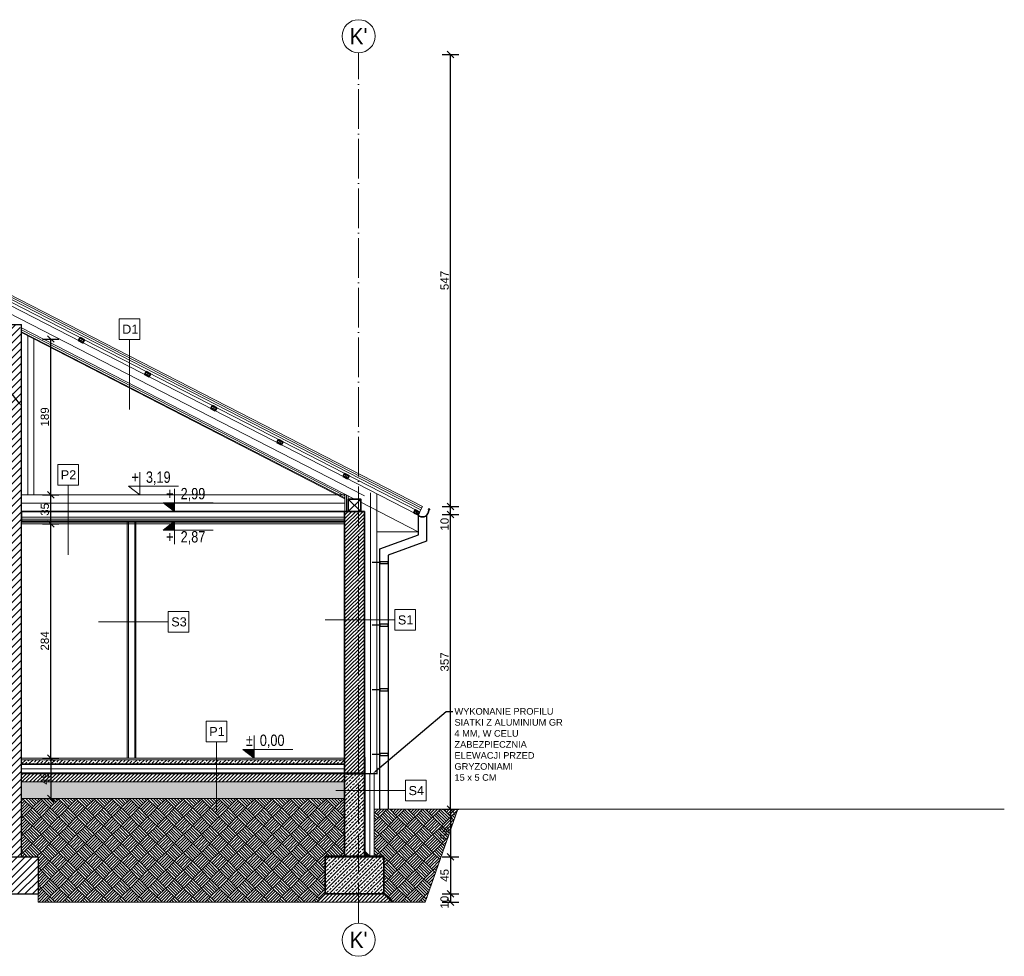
# Model space of a CAD drawing. Header units: millimetres. Extents: x -2720 to 125583, y -8970 to 34912.
# Tile 79 of 105: x 25201 to 26392, y 15393 to 16527. Entities that reach past the tile are written whole.
import ezdxf
from ezdxf import colors
from ezdxf.entities.mleader import LeaderData, LeaderLine
from ezdxf.enums import TextEntityAlignment as Align
from ezdxf.math import Vec2, Vec3

# ---------------------------------------------------------------- set-up
doc = ezdxf.new("R2010")
doc.units = ezdxf.units.MM
for name, pattern in [('ACAD_ISO03W100', [30, 12, -18]), ('ACAD_ISO04W100', [30, 24, -3, 0, -3]), ('Osie$0$CONTINOUS', [0])]:
    doc.linetypes.add(name, pattern=pattern)
doc.layers.add('000_HATCH', color=253, linetype='Continuous', lineweight=5, transparency=0.5)
for name, color, linetype, lineweight, true_color in [('A_DZIAŁOWA_PROJEKTOWANE', 7, 'Continuous', 18, 0x007cb0), ('A_HATCH', 7, 'Continuous', 5, 0x999999), ('A_IZOLEACJA TERMI_PROJEKTOWANA', 7, 'Continuous', 15, 0x0089b6), ('A_ŚCIANY NOWOPROJEKTOWANE', 140, 'Continuous', 35, 0x00bfff)]:
    doc.layers.add(name, color=color, linetype=linetype, lineweight=lineweight, true_color=true_color)
for name, color, linetype, lineweight in [('A_HYDROIZOLACJA', 200, 'ACAD_ISO03W100', 9), ('A_KONST_ISTNIEJĄCE', 83, 'Continuous', 25), ('A_OPISY', 40, 'Continuous', 9), ('A_OSIE KONSTRUKCYJNE', 150, 'ACAD_ISO04W100', 5), ('A_WIDOK', 141, 'Continuous', 13), ('A_WYMIAROWANIE', 7, 'Continuous', 9)]:
    doc.layers.add(name, color=color, linetype=linetype, lineweight=lineweight)
doc.layers.add('A_NIEWIDOCZNE  POMOCNICZE', color=252, linetype='ACAD_ISO03W100', lineweight=5, plot=False)
doc.layers.add('A_RYNNY', color=71, linetype='Continuous')
doc.styles.add('APLUS', font='arial.ttf', dxfattribs={"width": 0.6})
doc.styles.add('DEMIURG_100_opisy', font='arial.ttf', dxfattribs={"width": 0.9, "height": 20})
doc.styles.get("Standard").update_dxf_attribs({"font": 'arial.ttf'})
doc.linetypes.add('BATTING', pattern='A,0.0001,-0.1,[134,ltypeshp.shx,S=0.1,R=0,X=-0.1,Y=0],-0.2,[134,ltypeshp.shx,S=0.1,R=180,X=0.1,Y=0],-0.1', length=0.4001)
doc.dimstyles.new('1 do 100', dxfattribs={"dimtxt": 10, "dimasz": 8, "dimexe": 10, "dimexo": 10, "dimgap": 2, "dimtad": 1, "dimdec": 0, "dimtxsty": 'Standard', "dimblk": 'OBLIQUE', "dimcen": 2.5, "dimadec": 0, "dimazin": 0, "dimtfac": 1, "dimtdec": 0, "dimtmove": 0, "dimatfit": 3, "dimldrblk": 'OBLIQUE', "dimfxl": 10, "dimfxlon": 1, "dimarcsym": 0})
pattern_1 = [(45, (4017.207, -1195.3776), (-4.490128, 4.490128), []), (45, (4021.697, -1195.3776), (-4.490128, 4.490128), [3.175, -1.5875])]
pattern_2 = [(45, (4017.2067, -1195.3776), (-2.24506403, 2.24506403), [])]
pattern_3 = [(135, (-3039.768, -1195.378), (-21.552615, 0), [15.24, -15.24]), (135, (-3037.972, -1193.582), (-21.552615, 0), [15.24, -15.24]), (135, (-3036.176, -1191.786), (-21.552615, 0), [15.24, -15.24]), (135, (-3034.38, -1189.99), (-21.552615, 0), [15.24, -15.24]), (135, (-3032.584, -1188.193), (-21.552615, 0), [15.24, -15.24]), (135, (-3030.787, -1186.397), (-21.552615, 0), [15.24, -15.24]), (135, (-3028.991, -1184.601), (-21.552615, 0), [15.24, -15.24]), (45, (-3050.544, -1184.601), (21.552615, 0), [15.24, -15.24]), (45, (-3052.34, -1182.805), (21.552615, 0), [15.24, -15.24]), (45, (-3054.136, -1181.009), (21.552615, 0), [15.24, -15.24]), (45, (-3055.932, -1179.213), (21.552615, 0), [15.24, -15.24]), (45, (-3057.728, -1177.417), (21.552615, 0), [15.24, -15.24]), (45, (-3059.524, -1175.621), (21.552615, 0), [15.24, -15.24]), (45, (-3061.32, -1173.825), (21.552615, 0), [15.24, -15.24])]

# ---------------------------------------------------------------- blocks, each defined once
blk = doc.blocks.new('*U8')
blk.add_hatch(color=256).paths.add_polyline_path([(0, 0.153), (-0.198, 0.153), (0, 0)])
blk.add_line((0, 0.153), (0, 0.4))
blk.add_lwpolyline([(0, 0.153), (0, 0), (-0.198, 0.153), (0.685, 0.153)])
at = {"style": 'APLUS', "width": 0.8}
blk.add_attdef('%%P_0.00', text='', height=0.2, dxfattribs=at).set_placement((-0.146, 0.153), align=Align.BOTTOM_LEFT)
blk = doc.blocks.new('*U186')
blk.add_hatch(color=256).paths.add_polyline_path([(0, 0.153), (-0.198, 0.153), (0, 0)])
blk.add_line((0, 0.153), (0, 0.4))
blk.add_lwpolyline([(0, 0.153), (0, 0), (-0.198, 0.153), (0.685, 0.153)])
at = {"style": 'APLUS', "width": 0.8}
blk.add_attdef('%%P_0.00', text='', height=0.2, dxfattribs=at).set_placement((-0.146, 0.153), align=Align.BOTTOM_LEFT)
blk = doc.blocks.new('*U185')
blk.add_hatch(color=256).paths.add_polyline_path([(0, -0.153), (-0.198, -0.153), (0, 0)])
blk.add_line((0, -0.153), (0, -0.4))
blk.add_lwpolyline([(0, -0.153), (0, 0), (-0.198, -0.153), (0.685, -0.153)])
at = {"style": 'APLUS', "width": 0.8}
blk.add_attdef('%%P_0.00', text='', height=0.2, dxfattribs=at).set_placement((-0.146, -0.469), align=Align.BOTTOM_LEFT)
blk = doc.blocks.new('*U187')
blk.add_line((0, 0.153), (0, 0.4))
blk.add_lwpolyline([(0, 0.153), (0, 0), (-0.198, 0.153), (0.685, 0.153)])
at = {"style": 'APLUS', "width": 0.8}
blk.add_attdef('%%P_0.00', text='', height=0.2, dxfattribs=at).set_placement((-0.146, 0.153), align=Align.BOTTOM_LEFT)
blk = doc.blocks.new('_Oblique')
at = {"color": 0, "linetype": 'ByBlock', "lineweight": -2}
blk.add_line((-0.5, -0.5), (0.5, 0.5), dxfattribs=at)
blk = doc.blocks.new('*D767')
at = {"layer": 'A_WYMIAROWANIE', "color": 0, "lineweight": -2, "ltscale": 2, "transparency": 16777216}
for p, q in [((25228.2, 15916.5), (25248.2, 15916.5)), ((25238.2, 15632.9), (25238.2, 15916.5)), ((25228.2, 15632.9), (25248.2, 15632.9))]:
    blk.add_line(p, q, dxfattribs=at)
at = {"layer": 'Defpoints', "color": 0, "ltscale": 2, "transparency": 16777216}
for p in [(25202.8, 15916.5), (25238.2, 15916.5), (25202.8, 15632.9)]:
    blk.add_point(p, dxfattribs=at)
at = {"layer": 'A_WYMIAROWANIE', "color": 0, "lineweight": -2, "ltscale": 2, "transparency": 16777216, "xscale": 8, "yscale": 8, "zscale": 8}
for p, rotation in [((25238.2, 15916.5), 90), ((25238.2, 15632.9), 270)]:
    blk.add_blockref('_Oblique', p, dxfattribs=dict(at, rotation=rotation))
at = {"layer": 'A_WYMIAROWANIE', "color": 0, "ltscale": 2, "transparency": 16777216, "insert": (25231.1, 15774.7), "char_height": 10, "attachment_point": 5, "rotation": 90}
blk.add_mtext('284', dxfattribs=at)
blk = doc.blocks.new('*D768')
at = {"layer": 'A_WYMIAROWANIE', "color": 0, "lineweight": -2, "ltscale": 2, "transparency": 16777216}
for p, q in [((25228.2, 15951.5), (25248.2, 15951.5)), ((25238.2, 15916.5), (25238.2, 15951.5)), ((25228.2, 15916.5), (25248.2, 15916.5))]:
    blk.add_line(p, q, dxfattribs=at)
at = {"layer": 'Defpoints', "color": 0, "ltscale": 2, "transparency": 16777216}
for p in [(25217.8, 15951.5), (25238.2, 15951.5), (25202.8, 15916.5)]:
    blk.add_point(p, dxfattribs=at)
at = {"layer": 'A_WYMIAROWANIE', "color": 0, "lineweight": -2, "ltscale": 2, "transparency": 16777216, "xscale": 8, "yscale": 8, "zscale": 8}
for p, rotation in [((25238.2, 15951.5), 90), ((25238.2, 15916.5), 270)]:
    blk.add_blockref('_Oblique', p, dxfattribs=dict(at, rotation=rotation))
at = {"layer": 'A_WYMIAROWANIE', "color": 0, "ltscale": 2, "transparency": 16777216, "insert": (25231.1, 15934), "char_height": 10, "attachment_point": 5, "rotation": 90}
blk.add_mtext('35', dxfattribs=at)
blk = doc.blocks.new('*D769')
at = {"layer": 'A_WYMIAROWANIE', "color": 0, "lineweight": -2, "ltscale": 2, "transparency": 16777216}
for p, q in [((25228.2, 16140.2), (25248.2, 16140.2)), ((25238.2, 15951.5), (25238.2, 16140.2)), ((25228.2, 15951.5), (25248.2, 15951.5))]:
    blk.add_line(p, q, dxfattribs=at)
at = {"layer": 'Defpoints', "color": 0, "ltscale": 2, "transparency": 16777216}
for p in [(25217.8, 16140.2), (25238.2, 16140.2), (25217.8, 15951.5)]:
    blk.add_point(p, dxfattribs=at)
at = {"layer": 'A_WYMIAROWANIE', "color": 0, "lineweight": -2, "ltscale": 2, "transparency": 16777216, "xscale": 8, "yscale": 8, "zscale": 8}
for p, rotation in [((25238.2, 16140.2), 90), ((25238.2, 15951.5), 270)]:
    blk.add_blockref('_Oblique', p, dxfattribs=dict(at, rotation=rotation))
at = {"layer": 'A_WYMIAROWANIE', "color": 0, "ltscale": 2, "transparency": 16777216, "insert": (25231.1, 16045.9), "char_height": 10, "attachment_point": 5, "rotation": 90}
blk.add_mtext('189', dxfattribs=at)
blk = doc.blocks.new('*D770')
at = {"layer": 'A_WYMIAROWANIE', "color": 0, "lineweight": -2, "ltscale": 2, "transparency": 16777216}
for p, q in [((25228.2, 15632.9), (25248.2, 15632.9)), ((25238.2, 15632.9), (25238.2, 15583.9)), ((25228.2, 15583.9), (25248.2, 15583.9))]:
    blk.add_line(p, q, dxfattribs=at)
at = {"layer": 'Defpoints', "color": 0, "ltscale": 2, "transparency": 16777216}
for p in [(25202.8, 15632.9), (25202.8, 15583.9), (25238.2, 15583.9)]:
    blk.add_point(p, dxfattribs=at)
at = {"layer": 'A_WYMIAROWANIE', "color": 0, "lineweight": -2, "ltscale": 2, "transparency": 16777216, "xscale": 8, "yscale": 8, "zscale": 8}
for p, rotation in [((25238.2, 15632.9), 90), ((25238.2, 15583.9), 270)]:
    blk.add_blockref('_Oblique', p, dxfattribs=dict(at, rotation=rotation))
at = {"layer": 'A_WYMIAROWANIE', "color": 0, "ltscale": 2, "transparency": 16777216, "insert": (25231.1, 15608.4), "char_height": 10, "attachment_point": 5, "rotation": 90}
blk.add_mtext('49', dxfattribs=at)
blk = doc.blocks.new('*D771')
at = {"layer": 'A_WYMIAROWANIE', "color": 0, "lineweight": -2, "ltscale": 2, "transparency": 16777216}
for p, q in [((25712, 15927.7), (25732, 15927.7)), ((25722, 15570.9), (25722, 15927.7)), ((25712, 15570.9), (25732, 15570.9))]:
    blk.add_line(p, q, dxfattribs=at)
at = {"layer": 'Defpoints', "color": 0, "ltscale": 2, "transparency": 16777216}
for p in [(25683.1, 15927.7), (25722, 15927.7), (25629.8, 15570.9)]:
    blk.add_point(p, dxfattribs=at)
at = {"layer": 'A_WYMIAROWANIE', "color": 0, "lineweight": -2, "ltscale": 2, "transparency": 16777216, "xscale": 8, "yscale": 8, "zscale": 8}
for p, rotation in [((25722, 15927.7), 90), ((25722, 15570.9), 270)]:
    blk.add_blockref('_Oblique', p, dxfattribs=dict(at, rotation=rotation))
at = {"layer": 'A_WYMIAROWANIE', "color": 0, "ltscale": 2, "transparency": 16777216, "insert": (25714.9, 15749.3), "char_height": 10, "attachment_point": 5, "rotation": 90}
blk.add_mtext('357', dxfattribs=at)
blk = doc.blocks.new('*D772')
at = {"layer": 'A_WYMIAROWANIE', "color": 0, "lineweight": -2, "ltscale": 2, "transparency": 16777216}
for p, q in [((25712, 16484.7), (25732, 16484.7)), ((25722, 15937.4), (25722, 16484.7)), ((25712, 15937.4), (25732, 15937.4))]:
    blk.add_line(p, q, dxfattribs=at)
at = {"layer": 'Defpoints', "color": 0, "ltscale": 2, "transparency": 16777216}
for p in [(24622.8, 16484.7), (25722, 16484.7), (25688.1, 15937.4)]:
    blk.add_point(p, dxfattribs=at)
at = {"layer": 'A_WYMIAROWANIE', "color": 0, "lineweight": -2, "ltscale": 2, "transparency": 16777216, "xscale": 8, "yscale": 8, "zscale": 8}
for p, rotation in [((25722, 16484.7), 90), ((25722, 15937.4), 270)]:
    blk.add_blockref('_Oblique', p, dxfattribs=dict(at, rotation=rotation))
at = {"layer": 'A_WYMIAROWANIE', "color": 0, "ltscale": 2, "transparency": 16777216, "insert": (25714.9, 16211.1), "char_height": 10, "attachment_point": 5, "rotation": 90}
blk.add_mtext('547', dxfattribs=at)
blk = doc.blocks.new('*D773')
at = {"layer": 'A_WYMIAROWANIE', "color": 0, "lineweight": -2, "ltscale": 2, "transparency": 16777216}
for p, q in [((25712, 15937.4), (25732, 15937.4)), ((25722, 15927.7), (25722, 15937.4)), ((25712, 15927.7), (25732, 15927.7))]:
    blk.add_line(p, q, dxfattribs=at)
at = {"layer": 'Defpoints', "color": 0, "ltscale": 2, "transparency": 16777216}
for p in [(25688.1, 15937.4), (25722, 15937.4), (25683.1, 15927.7)]:
    blk.add_point(p, dxfattribs=at)
at = {"layer": 'A_WYMIAROWANIE', "color": 0, "lineweight": -2, "ltscale": 2, "transparency": 16777216, "xscale": 8, "yscale": 8, "zscale": 8}
for p, rotation in [((25722, 15937.4), 90), ((25722, 15927.7), 270)]:
    blk.add_blockref('_Oblique', p, dxfattribs=dict(at, rotation=rotation))
at = {"layer": 'A_WYMIAROWANIE', "color": 0, "ltscale": 2, "transparency": 16777216, "insert": (25714.9, 15916), "char_height": 10, "attachment_point": 5, "rotation": 90}
blk.add_mtext('10', dxfattribs=at)
blk = doc.blocks.new('*D774')
at = {"layer": 'A_WYMIAROWANIE', "color": 0, "lineweight": -2, "ltscale": 2, "transparency": 16777216}
for p, q in [((25712, 15570.9), (25732, 15570.9)), ((25722, 15570.9), (25722, 15513.4)), ((25712, 15513.4), (25732, 15513.4))]:
    blk.add_line(p, q, dxfattribs=at)
at = {"layer": 'Defpoints', "color": 0, "ltscale": 2, "transparency": 16777216}
for p in [(25629.8, 15570.9), (25641.3, 15513.4), (25722, 15513.4)]:
    blk.add_point(p, dxfattribs=at)
at = {"layer": 'A_WYMIAROWANIE', "color": 0, "lineweight": -2, "ltscale": 2, "transparency": 16777216, "xscale": 8, "yscale": 8, "zscale": 8}
for p, rotation in [((25722, 15570.9), 90), ((25722, 15513.4), 270)]:
    blk.add_blockref('_Oblique', p, dxfattribs=dict(at, rotation=rotation))
at = {"layer": 'A_WYMIAROWANIE', "color": 0, "ltscale": 2, "transparency": 16777216, "insert": (25714.9, 15542.2), "char_height": 10, "attachment_point": 5, "rotation": 90}
blk.add_mtext('58', dxfattribs=at)
blk = doc.blocks.new('*D775')
at = {"layer": 'A_WYMIAROWANIE', "color": 0, "lineweight": -2, "ltscale": 2, "transparency": 16777216}
for p, q in [((25712, 15513.4), (25732, 15513.4)), ((25722, 15513.4), (25722, 15468.4)), ((25712, 15468.4), (25732, 15468.4))]:
    blk.add_line(p, q, dxfattribs=at)
at = {"layer": 'Defpoints', "color": 0, "ltscale": 2, "transparency": 16777216}
for p in [(25641.3, 15513.4), (25641.3, 15468.4), (25722, 15468.4)]:
    blk.add_point(p, dxfattribs=at)
at = {"layer": 'A_WYMIAROWANIE', "color": 0, "lineweight": -2, "ltscale": 2, "transparency": 16777216, "xscale": 8, "yscale": 8, "zscale": 8}
for p, rotation in [((25722, 15513.4), 90), ((25722, 15468.4), 270)]:
    blk.add_blockref('_Oblique', p, dxfattribs=dict(at, rotation=rotation))
at = {"layer": 'A_WYMIAROWANIE', "color": 0, "ltscale": 2, "transparency": 16777216, "insert": (25714.9, 15490.9), "char_height": 10, "attachment_point": 5, "rotation": 90}
blk.add_mtext('45', dxfattribs=at)
blk = doc.blocks.new('*D776')
at = {"layer": 'A_WYMIAROWANIE', "color": 0, "lineweight": -2, "ltscale": 2, "transparency": 16777216}
for p, q in [((25712, 15468.4), (25732, 15468.4)), ((25722, 15468.4), (25722, 15458.4)), ((25712, 15458.4), (25732, 15458.4))]:
    blk.add_line(p, q, dxfattribs=at)
at = {"layer": 'Defpoints', "color": 0, "ltscale": 2, "transparency": 16777216}
for p in [(25641.3, 15468.4), (25651.3, 15458.4), (25722, 15458.4)]:
    blk.add_point(p, dxfattribs=at)
at = {"layer": 'A_WYMIAROWANIE', "color": 0, "lineweight": -2, "ltscale": 2, "transparency": 16777216, "xscale": 8, "yscale": 8, "zscale": 8}
for p, rotation in [((25722, 15468.4), 90), ((25722, 15458.4), 270)]:
    blk.add_blockref('_Oblique', p, dxfattribs=dict(at, rotation=rotation))
at = {"layer": 'A_WYMIAROWANIE', "color": 0, "ltscale": 2, "transparency": 16777216, "insert": (25714.9, 15458.4), "char_height": 10, "attachment_point": 5, "rotation": 90}
blk.add_mtext('10', dxfattribs=at)

msp = doc.modelspace()

# ---------------------------------------------------------------- hatches: boundary and pattern name
at = {"layer": '000_HATCH', "ltscale": 2, "true_color": 0x0089b6}
h = msp.add_hatch(dxfattribs=at)
h.set_pattern_fill('ANSI33', color=142)
h.set_pattern_definition(pattern_1)
h.paths.add_polyline_path([(25593.83, 15630.94), (25202.83, 15630.94), (25202.83, 15625.94), (25593.83, 15625.94)])
h = msp.add_hatch(dxfattribs=at)
h.set_pattern_fill('ANSI31', color=142)
h.set_pattern_definition(pattern_2)
h.paths.add_polyline_path([(25593.83, 15603.94), (25593.83, 15613.94), (25202.83, 15613.94), (25202.83, 15603.94)])
h = msp.add_hatch(dxfattribs=at)
h.set_pattern_fill('AR-CONC', color=142, scale=0.05)
h.set_pattern_definition([(50, (4017.207, -1195.378), (9.1092334, -0.7969543), [0.9525, -10.4775]), (355, (4017.207, -1195.378), (-1.762171, 9.5528423), [0.762, -8.3820292]), (100.451445, (4017.966, -1195.444), (7.3470624, 8.7558876), [0.8095004, -8.9045122]), (46.1842, (4017.207, -1192.838), (13.553952, -2.1021164), [1.42875, -15.71625]), (96.63556, (4018.336, -1193.013), (11.870207, 12.371306), [1.214251, -13.3567804]), (351.18415, (4017.207, -1192.838), (11.870207, 12.371306), [1.1429984, -12.5729866]), (21, (4018.477, -1193.473), (7.5807196, -5.11326), [0.9525, -10.4775]), (326, (4018.477, -1193.473), (3.0901014, 9.2093983), [0.762, -8.382]), (71.451445, (4019.1085, -1193.899), (10.670821, 4.0961384), [0.8095004, -8.904497]), (37.5, (4017.2067, -1195.3776), (0.15443016, 4.22775194), [0, -8.2804, 0, -8.509, 0, -8.41375]), (7.5, (4017.2067, -1195.3776), (3.3409831, 5.00902874), [0, -4.8514, 0, -8.0899, 0, -3.20675]), (327.5, (4014.3746, -1195.3776), (6.77952976, -0.2864372), [0, -3.175, 0, -9.906, 0, -13.1445]), (317.5, (4013.1046, -1195.3776), (7.4064591, 1.2713246), [0, -4.1275, 0, -6.5786, 0, -9.3345])])
h.paths.add_polyline_path([(25202.83, 15603.94), (25202.83, 15583.94), (25593.83, 15583.94), (25593.83, 15603.94)])
at = {"layer": '000_HATCH', "ltscale": 2}
h = msp.add_hatch(dxfattribs=at)
h.set_pattern_fill('AR-PARQ1', color=256, scale=0.05, angle=45)
h.set_pattern_definition(pattern_3)
h.paths.add_polyline_path([(25202.83, 15583.94), (25202.83, 15513.37), (25222.83, 15513.37), (25222.83, 15458.4), (25560.33, 15458.37), (25570.33, 15468.37), (25570.33, 15513.37), (25593.83, 15513.37), (25593.83, 15583.94)])
h = msp.add_hatch(dxfattribs=at)
h.set_pattern_fill('AR-PARQ1', color=256, scale=0.05, angle=45)
h.set_pattern_definition(pattern_3)
h.paths.add_polyline_path([(25629.83, 15570.94), (25629.83, 15514.37), (25641.33, 15514.37), (25641.33, 15513.87), (25641.33, 15513.37), (25641.33, 15468.37), (25651.31, 15458.39), (25691.33, 15458.39), (25730.73, 15570.94)])
at = {"layer": 'A_DZIAŁOWA_PROJEKTOWANE', "ltscale": 2}
h = msp.add_hatch(dxfattribs=at)
h.set_pattern_fill('ANSI31', color=256)
h.set_pattern_definition(pattern_2)
h.paths.add_polyline_path([(25593.83, 15614.94), (25617.83, 15614.94), (25617.83, 15931.51), (25593.83, 15931.51)])
h = msp.add_hatch(dxfattribs=at)
h.set_pattern_fill('ANSI33', color=256)
h.set_pattern_definition(pattern_1)
h.paths.add_polyline_path([(25617.83, 15613.94), (25593.83, 15613.94), (25593.83, 15513.37), (25617.83, 15513.37)])
h.paths.add_polyline_path([(25570.33, 15513.36), (25570.33, 15468.38), (25641.33, 15468.39), (25641.33, 15513.37)])
h = msp.add_hatch(dxfattribs=at)
h.set_pattern_fill('ANSI31', color=256)
h.set_pattern_definition(pattern_2)
h.paths.add_polyline_path([(25641.33, 15468.37), (25570.33, 15468.37), (25560.35, 15458.39), (25651.33, 15458.37)])
at = {"layer": 'A_HATCH'}
h = msp.add_hatch(dxfattribs=at)
h.set_pattern_fill('ANSI31', color=256, scale=2)
h.set_pattern_definition([(45, (4017.207, -1195.3776), (-4.490128, 4.490128), [])])
h.paths.add_polyline_path([(25202.83, 15992.94), (25159.83, 15992.94), (25159.83, 15513.37), (25202.83, 15513.37)])
h.paths.add_polyline_path([(25222.83, 15513.37), (25139.83, 15513.37), (25139.83, 15468.37), (25222.83, 15468.37)])
h.paths.add_polyline_path([(25159.83, 15632.94), (23927.83, 15632.94), (23927.83, 15592.94), (25159.83, 15592.94)])
h.paths.add_polyline_path([(23947.83, 15513.44), (23864.83, 15513.44), (23864.83, 15468.44), (23947.83, 15468.44)])
h.paths.add_polyline_path([(23927.83, 15992.94), (23884.83, 15992.94), (23884.83, 15513.44), (23927.83, 15513.44)])
h.paths.add_polyline_path([(25159.83, 15992.94), (23927.83, 15992.94), (23927.83, 15967.94), (25159.83, 15967.94)])
h.paths.add_polyline_path([(23927.83, 16042.94), (23899.83, 16042.94), (23899.83, 15992.94), (23927.83, 15992.94)])
h.paths.add_polyline_path([(23899.83, 16042.94), (23884.83, 16042.94), (23884.83, 15992.94), (23899.83, 15992.94)])
h.paths.add_polyline_path([(25202.83, 16153.56), (25194.31, 16157.94), (25175.83, 16157.94), (25175.83, 15992.94), (25202.83, 15992.94)])
h.paths.add_polyline_path([(25175.83, 16157.94), (25159.83, 16157.94), (25159.83, 15992.94), (25175.83, 15992.94)])
at = {"layer": 'A_NIEWIDOCZNE  POMOCNICZE', "ltscale": 2}
h = msp.add_hatch(dxfattribs=at)
h.set_pattern_fill('HONEY', color=256, scale=0.2)
h.set_pattern_definition([(0, (-3039.7677, -1195.3776), (0.9525, 0.549926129), [0.635, -1.27]), (120, (-3039.7677, -1195.3776), (-0.952499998, 0.549926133), [0.635, -1.27]), (60, (-3039.7677, -1195.3776), (2e-09, 1.099852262), [-1.27, 0.635])])
h.paths.add_polyline_path([(25618.83, 15519.85), (25618.83, 15514.37), (25624.07, 15514.37)])

# ---------------------------------------------------------------- linework, layer by layer
at = {"layer": '000_HATCH', "ltscale": 2}
for p, q in [((25202.83, 15931.51), (25202.83, 15931.51)), ((25730.73, 15570.94), (25691.33, 15458.37)), ((25691.33, 15458.39), (25222.83, 15458.4))]:
    msp.add_line(p, q, dxfattribs=at)
at = {"layer": '000_HATCH', "linetype": 'BATTING', "ltscale": 6}
msp.add_line((25202.83, 15922.01), (25594.33, 15922.01), dxfattribs=at)
at = {"layer": '000_HATCH', "color": 142, "linetype": 'BATTING', "ltscale": 12, "true_color": 0x0089b6}
msp.add_line((25202.83, 15619.94), (25593.83, 15619.94), dxfattribs=at)
at = {"layer": '000_HATCH', "ltscale": 2, "const_width": 1.5}
msp.add_lwpolyline([(25617.83, 15613.94), (25632.99, 15613.94), (25632.99, 15621.44)], dxfattribs=at)
at = {"layer": 'A_DZIAŁOWA_PROJEKTOWANE', "ltscale": 2}
for p, q in [((25330.83, 15632.94), (25330.83, 15919.59)), ((25332.33, 15632.94), (25332.33, 15919.59)), ((25339.83, 15632.94), (25339.83, 15919.59)), ((25341.33, 15632.94), (25341.33, 15919.59)), ((25617.83, 15613.94), (25618.83, 15613.94))]:
    msp.add_line(p, q, dxfattribs=at)
at = {"layer": 'A_HYDROIZOLACJA', "ltscale": 0.2, "const_width": 1}
for points in [[(25202.83, 15919.01), (25594.33, 15919.01)], [(25618.33, 15514.37), (25618.33, 15633.94)], [(25641.33, 15513.87), (25570.33, 15513.87)]]:
    msp.add_lwpolyline(points, dxfattribs=at)
at = {"layer": 'A_HYDROIZOLACJA', "color": 142, "ltscale": 0.2, "true_color": 0x0089b6, "const_width": 1}
for points in [[(25202.83, 15625.44), (25593.83, 15625.44)], [(25202.83, 15614.44), (25617.83, 15614.44)]]:
    msp.add_lwpolyline(points, dxfattribs=at)
at = {"layer": 'A_IZOLEACJA TERMI_PROJEKTOWANA', "linetype": 'BATTING', "ltscale": 19}
msp.add_line((25210.33, 15951.51), (25210.33, 16144.09), dxfattribs=at)
at = {"layer": 'A_IZOLEACJA TERMI_PROJEKTOWANA', "ltscale": 2}
for p, q in [((25217.83, 15951.51), (25217.83, 16140.24)), ((25202.83, 15951.51), (25593.83, 15951.51)), ((25202.83, 15951.51), (25217.83, 15951.51)), ((25594.33, 15952.3), (25594.33, 15931.51)), ((25632.83, 15613.94), (25632.83, 15952.87)), ((25632.83, 15613.94), (25618.83, 15613.94)), ((25625.83, 15613.94), (25618.83, 15613.94)), ((25625.33, 15613.94), (25632.83, 15613.94)), ((25629.83, 15613.94), (25629.83, 15514.37)), ((25618.83, 15519.85), (25624.07, 15514.37))]:
    msp.add_line(p, q, dxfattribs=at)
at = {"layer": 'A_IZOLEACJA TERMI_PROJEKTOWANA', "linetype": 'BATTING', "ltscale": 5}
msp.add_line((25596.33, 15950.88), (25596.33, 15931.51), dxfattribs=at)
at = {"layer": 'A_IZOLEACJA TERMI_PROJEKTOWANA', "linetype": 'BATTING', "ltscale": 18}
msp.add_line((25625.33, 15954), (25625.33, 15613.94), dxfattribs=at)
at = {"layer": 'A_IZOLEACJA TERMI_PROJEKTOWANA', "linetype": 'BATTING', "ltscale": 22}
msp.add_line((25202.83, 15941.51), (25593.83, 15941.51), dxfattribs=at)
at = {"layer": 'A_IZOLEACJA TERMI_PROJEKTOWANA', "linetype": 'BATTING', "ltscale": 13}
msp.add_line((25624.33, 15613.94), (25624.33, 15514.37), dxfattribs=at)
at = {"layer": 'A_IZOLEACJA TERMI_PROJEKTOWANA', "linetype": 'BATTING', "ltscale": 22}
msp.add_lwpolyline([(25617.83, 15950.46), (24623.18, 16461.5), (23884.83, 16054.31)], dxfattribs=at)
at = {"layer": 'A_IZOLEACJA TERMI_PROJEKTOWANA', "ltscale": 2}
for points in [[(25605.83, 15946.51), (25202.83, 16153.56)], [(25594.33, 15947.92), (25202.83, 16149.07)]]:
    msp.add_lwpolyline(points, dxfattribs=at)
at = {"layer": 'A_IZOLEACJA TERMI_PROJEKTOWANA', "linetype": 'BATTING', "ltscale": 5}
msp.add_lwpolyline([(25594.33, 15950.17), (25202.83, 16151.32)], dxfattribs=at)
at = {"layer": 'A_KONST_ISTNIEJĄCE', "ltscale": 2}
for p, q in [((25175.83, 16157.94), (25202.83, 16157.94)), ((25202.83, 15992.94), (25202.83, 16157.94)), ((25202.83, 15513.37), (25202.83, 15992.94)), ((25139.83, 15513.37), (25222.83, 15513.37)), ((25222.83, 15513.37), (25222.83, 15468.37)), ((25139.83, 15468.37), (25222.83, 15468.37))]:
    msp.add_line(p, q, dxfattribs=at)
msp.add_lwpolyline([(25598.33, 15931.51), (25613.33, 15931.51), (25613.33, 15946.51), (25598.33, 15946.51)], close=True, dxfattribs=at)
at = {"layer": 'A_NIEWIDOCZNE  POMOCNICZE', "ltscale": 2}
msp.add_line((25222.83, 15468.37), (25222.83, 15458.4), dxfattribs=at)
at = {"layer": 'A_OPISY'}
for p, q in [((25333.47, 16139.51), (25333.47, 16055.06)), ((25259.18, 15963.22), (25259.18, 15878.77)), ((25654.61, 15800.08), (25570.16, 15800.08)), ((25380.37, 15797.73), (25295.92, 15797.73)), ((25438.81, 15652.47), (25438.81, 15568.01)), ((25667.56, 15593.46), (25583.1, 15593.46))]:
    msp.add_line(p, q, dxfattribs=at)
for points in [[(25320.97, 16139.51), (25345.97, 16139.51), (25345.97, 16164.51), (25320.97, 16164.51)], [(25246.68, 15963.22), (25271.68, 15963.22), (25271.68, 15988.22), (25246.68, 15988.22)], [(25654.61, 15787.58), (25679.61, 15787.58), (25679.61, 15812.58), (25654.61, 15812.58)], [(25380.37, 15785.23), (25405.37, 15785.23), (25405.37, 15810.23), (25380.37, 15810.23)], [(25426.31, 15652.47), (25451.31, 15652.47), (25451.31, 15677.47), (25426.31, 15677.47)], [(25667.56, 15580.96), (25692.56, 15580.96), (25692.56, 15605.96), (25667.56, 15605.96)]]:
    msp.add_lwpolyline(points, close=True, dxfattribs=at)
at = {"layer": 'A_OSIE KONSTRUKCYJNE', "ltscale": 2}
msp.add_line((25610.83, 15432.9), (25610.83, 16486.8), dxfattribs=at)
at = {"layer": 'A_OSIE KONSTRUKCYJNE', "linetype": 'Continuous'}
for centre in [(25610.83, 16506.8), (25610.83, 15412.9)]:
    msp.add_circle(centre, 20, dxfattribs=at)
at = {"layer": 'A_RYNNY'}
for p, q in [((25636.41, 15869.49), (25627.41, 15869.49)), ((25636.41, 15793.75), (25627.41, 15793.75)), ((25636.41, 15715.52), (25627.41, 15715.52)), ((25636.41, 15637.2), (25627.41, 15637.2))]:
    msp.add_line(p, q, dxfattribs=at)
for points in [[(25682.79, 15927.15), (25684.34, 15925.85), (25686.15, 15925.04), (25688.09, 15924.76), (25690.04, 15925.04), (25691.84, 15925.85), (25693.4, 15927.15), (25694.59, 15928.83), (25695.34, 15930.8), (25695.59, 15932.9), (25696.32, 15933.15), (25696.53, 15933.27), (25696.69, 15933.46), (25696.77, 15933.71), (25696.77, 15933.96), (25696.69, 15934.21), (25696.54, 15934.4), (25696.33, 15934.53), (25696.09, 15934.56), (25695.86, 15934.51), (25695.66, 15934.37), (25695.52, 15934.16), (25695.45, 15933.91), (25695.5, 15933.9), (25695.56, 15934.14), (25695.7, 15934.33), (25695.88, 15934.46), (25696.09, 15934.51), (25696.31, 15934.48), (25696.5, 15934.36), (25696.65, 15934.18), (25696.72, 15933.96), (25696.72, 15933.71), (25696.64, 15933.49), (25696.49, 15933.31), (25696.3, 15933.2), (25695.55, 15932.94), (25695.29, 15930.81), (25694.55, 15928.86), (25693.36, 15927.18), (25691.82, 15925.9), (25690.02, 15925.09), (25688.09, 15924.81), (25686.17, 15925.09), (25684.37, 15925.9), (25682.83, 15927.18)], [(25636.41, 15570.94), (25636.41, 15886.25), (25683.09, 15903.18), (25683.09, 15926.92)], [(25693.09, 15926.92), (25693.09, 15895.62), (25646.41, 15878.69), (25646.41, 15570.94)]]:
    msp.add_lwpolyline(points, dxfattribs=at)
for points in [[(25646.41, 15870.64), (25636.41, 15870.64), (25636.41, 15868.34), (25646.41, 15868.34)], [(25646.41, 15794.91), (25636.41, 15794.91), (25636.41, 15792.6), (25646.41, 15792.6)], [(25646.41, 15716.67), (25636.41, 15716.67), (25636.41, 15714.36), (25646.41, 15714.36)], [(25646.41, 15638.35), (25636.41, 15638.35), (25636.41, 15636.05), (25646.41, 15636.05)]]:
    msp.add_lwpolyline(points, close=True, dxfattribs=at)
at = {"layer": 'A_WIDOK', "ltscale": 2}
for p, q in [((25279.04, 16139.14), (25271.87, 16138.33)), ((25273.7, 16141.88), (25277.21, 16135.58)), ((25359.09, 16098.01), (25351.93, 16097.2)), ((25353.75, 16100.75), (25357.26, 16094.45)), ((25439.14, 16056.88), (25431.98, 16056.07)), ((25433.81, 16059.62), (25437.31, 16053.32)), ((25519.19, 16015.75), (25512.03, 16014.94)), ((25513.86, 16018.49), (25517.37, 16012.19)), ((25599.25, 15974.62), (25592.08, 15973.81)), ((25593.91, 15977.36), (25597.42, 15971.06)), ((25598.33, 15946.51), (25598.33, 15950.36)), ((25598.33, 15946.51), (25613.33, 15931.51)), ((25613.33, 15946.51), (25598.33, 15931.51)), ((25679.32, 15933.48), (25682.83, 15927.18)), ((25688.08, 15937.41), (25682.83, 15927.18)), ((25594.33, 15924.51), (25202.83, 15924.51)), ((25684.66, 15930.74), (25677.49, 15929.92)), ((25682.83, 15927.18), (25682.83, 15906.94)), ((25594.33, 15918.51), (25202.83, 15918.51)), ((25594.33, 15916.51), (25202.83, 15916.51)), ((25682.83, 15906.94), (25632.83, 15906.94)), ((25618.83, 15633.94), (25617.83, 15633.94)), ((25618.83, 15514.37), (25618.83, 15633.94)), ((25202.83, 15624.94), (25202.83, 15614.94)), ((25593.83, 15583.94), (25202.83, 15583.94)), ((26392.21, 15570.94), (25629.83, 15570.94)), ((25570.33, 15513.37), (25570.33, 15514.37)), ((25570.33, 15514.37), (25641.33, 15514.37)), ((25641.33, 15514.37), (25641.33, 15513.37)), ((25560.33, 15458.37), (25570.33, 15468.37)), ((25651.33, 15458.37), (25641.33, 15468.37)), ((25560.33, 15458.37), (25651.33, 15458.37))]:
    msp.add_line(p, q, dxfattribs=at)
at = {"layer": 'A_WIDOK', "color": 142, "ltscale": 2}
msp.add_line((25593.83, 15632.94), (25202.83, 15632.94), dxfattribs=at)
at = {"layer": 'A_WIDOK', "color": 142, "ltscale": 2, "true_color": 0x0089b6}
for p, q in [((25593.83, 15630.94), (25202.83, 15630.94)), ((25593.83, 15625.94), (25202.83, 15625.94)), ((25593.83, 15624.94), (25202.83, 15624.94)), ((25617.83, 15614.94), (25202.83, 15614.94)), ((25593.83, 15613.94), (25202.83, 15613.94)), ((25593.83, 15603.94), (25202.83, 15603.94))]:
    msp.add_line(p, q, dxfattribs=at)
at = {"layer": 'A_WIDOK', "ltscale": 2}
for points in [[(25688.08, 15937.41), (24622.84, 16484.72), (23817.27, 16040.46)], [(25687.17, 15935.63), (24622.87, 16482.46), (23818.24, 16038.71)], [(25686.03, 15933.41), (24622.91, 16479.63), (23819.45, 16036.52)], [(25682.83, 15931.68), (24622.96, 16476.23), (23820.9, 16033.89)], [(25681, 15928.12), (24623.03, 16471.7), (23822.83, 16030.39)], [(25594.33, 15946.79), (25202.83, 16147.94)], [(25682.83, 15906.94), (25613.33, 15942.65)]]:
    msp.add_lwpolyline(points, dxfattribs=at)
at = {"layer": 'A_ŚCIANY NOWOPROJEKTOWANE', "ltscale": 2}
for p, q in [((25202.83, 15931.51), (25593.83, 15931.51)), ((25202.83, 15931.51), (25202.83, 15919.51)), ((25593.83, 15513.37), (25593.83, 15931.51)), ((25593.83, 15931.51), (25617.83, 15931.51)), ((25617.83, 15513.37), (25617.83, 15931.51)), ((25202.83, 15919.51), (25593.83, 15919.51)), ((25593.83, 15613.94), (25617.83, 15613.94)), ((25570.33, 15513.37), (25641.33, 15513.37)), ((25570.33, 15513.37), (25570.33, 15468.37)), ((25641.33, 15513.37), (25641.33, 15468.37)), ((25570.33, 15468.37), (25641.33, 15468.37))]:
    msp.add_line(p, q, dxfattribs=at)
for points in [[(25279.04, 16139.14), (25277.21, 16135.58), (25271.87, 16138.33), (25273.7, 16141.88)], [(25359.09, 16098.01), (25357.26, 16094.45), (25351.93, 16097.2), (25353.75, 16100.75)], [(25439.14, 16056.88), (25437.31, 16053.32), (25431.98, 16056.07), (25433.81, 16059.62)], [(25519.19, 16015.75), (25517.37, 16012.19), (25512.03, 16014.94), (25513.86, 16018.49)], [(25599.25, 15974.62), (25597.42, 15971.06), (25592.08, 15973.81), (25593.91, 15977.36)], [(25598.33, 15931.51), (25613.33, 15931.51), (25613.33, 15946.51), (25598.33, 15946.51)], [(25684.66, 15930.74), (25682.83, 15927.18), (25677.49, 15929.92), (25679.32, 15933.48)]]:
    msp.add_lwpolyline(points, close=True, dxfattribs=at)

# ---------------------------------------------------------------- block references
at = {"layer": 'A_OPISY', "transparency": 33554687, "xscale": 68.67492864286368, "yscale": 68.67492864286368, "zscale": 68.67492864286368, "rotation": 1.435389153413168e-05}
for name, p, values in [('*U187', (25345.96, 15951.51), {'%%P_0.00': '+  3,19'}), ('*U186', (25387.93, 15931.51), {'%%P_0.00': '+  2,99'}), ('*U8', (25484.32, 15632.94), {'%%P_0.00': '%%p  0,00'})]:
    msp.add_blockref(name, p, dxfattribs=at).add_auto_attribs(values)
at = {"layer": 'A_OPISY', "transparency": 33554687}
ref = msp.add_blockref('*U185', (25387.93, 15919.51), dxfattribs=dict(at, xscale=68.67492864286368, yscale=68.67492864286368, zscale=68.67492864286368, rotation=1.435389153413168e-05))
ref.add_attrib('%%P_0.00', '+  2,87', dxfattribs={"layer": '0', "height": 13.735, "rotation": 0.00001, "style": 'APLUS', "width": 0.8}).set_placement((25377.93, 15889.78), align=Align.BOTTOM_LEFT)

# ---------------------------------------------------------------- texts
at = {"layer": 'A_OPISY'}
for s, p in [('D1', (25324.64, 16146.58)), ('P2', (25250.36, 15970.29)), ('S3', (25384.05, 15792.29)), ('S1', (25658.29, 15794.65)), ('P1', (25429.98, 15659.53)), ('S4', (25671.23, 15588.03))]:
    msp.add_text(s, height=11, dxfattribs=at).set_placement(p)
at = {"layer": 'A_OSIE KONSTRUKCYJNE', "linetype": 'Osie$0$CONTINOUS', "style": 'DEMIURG_100_opisy', "width": 0.9}
for p in [(25610.83, 16506.8), (25610.83, 15412.9)]:
    msp.add_text("K'", height=20, dxfattribs=at).set_placement(p, align=Align.MIDDLE_CENTER)

# ---------------------------------------------------------------- dimensions: what is measured, and where the dimension line sits
at = {"layer": 'A_WYMIAROWANIE', "ltscale": 2}
for base, p1, p2, picture, middle in [((25721.98, 16484.72), (25688.08, 15937.41), (24622.84, 16484.72), '*D772', (25714.9, 16211.07)), ((25238.25, 16140.24), (25217.83, 15951.51), (25217.83, 16140.24), '*D769', (25231.14, 16045.87)), ((25238.25, 15951.51), (25202.83, 15916.51), (25217.83, 15951.51), '*D768', (25231.14, 15934.01)), ((25238.25, 15583.94), (25202.83, 15632.94), (25202.83, 15583.94), '*D770', (25231.14, 15608.44)), ((25721.98, 15513.37), (25629.83, 15570.94), (25641.33, 15513.37), '*D774', (25714.88, 15542.16)), ((25721.98, 15468.37), (25641.33, 15513.37), (25641.33, 15468.37), '*D775', (25714.9, 15490.87))]:
    dim = msp.add_linear_dim(base=base, p1=p1, p2=p2, angle=90, dimstyle='1 do 100', override={"dimtmove": 1}, dxfattribs=at)
    dim.commit()
    dim.dimension.update_dxf_attribs({"geometry": picture, "text_midpoint": middle})
for base, p1, p2, picture, middle in [((25721.98, 15927.7), (25629.83, 15570.94), (25683.09, 15927.7), '*D771', (25714.87, 15749.32)), ((25238.25, 15916.51), (25202.83, 15632.94), (25202.83, 15916.51), '*D767', (25231.14, 15774.73))]:
    dim = msp.add_linear_dim(base=base, p1=p1, p2=p2, angle=90, dimstyle='1 do 100', dxfattribs=at)
    dim.commit()
    dim.dimension.update_dxf_attribs({"geometry": picture, "text_midpoint": middle})
for base, p1, p2, picture, middle in [((25721.98, 15937.41), (25683.09, 15927.7), (25688.08, 15937.41), '*D773', (25721.98, 15915.98)), ((25721.98, 15458.37), (25641.33, 15468.37), (25651.33, 15458.37), '*D776', (25721.98, 15458.37))]:
    dim = msp.add_linear_dim(base=base, p1=p1, p2=p2, angle=90, dimstyle='1 do 100', override={"dimtmove": 1}, dxfattribs=at)
    dim.commit()
    dim.dimension.update_dxf_attribs({"geometry": picture, "text_midpoint": middle, "dimtype": 160})

# ---------------------------------------------------------------- leaders
at = {"layer": 'A_DZIAŁOWA_PROJEKTOWANE', "ltscale": 2}
ml = msp.add_multileader_mtext('Standard', dxfattribs=at)
ml.set_content('DOCIEPLENIE ŚCINY KOLANKOWEJ STYROPIANEM GR. 15 CM ({\\H1.08333x;λ=0,033 W/(mK))}', color=256)
ml.set_leader_properties()
ml.build(insert=Vec2(0, 0))
ctx = ml.context
ctx.base_point, ctx.char_height, ctx.plane_origin = Vec3(24923.58, 16155.07), 8, Vec3(25315.67, 16178.45)
notes = []
notes.append((ctx, [(0, (1, 1, 0), (25126.99, 16155.07), (-1, 0), 8, [(0, [(25202.83, 16058.97)], 0, [])])]))
ctx.mtext.insert, ctx.mtext.width, ctx.mtext.flow_direction = Vec3(24925.58, 16160.35), 197.6248, 5
ml = msp.add_multileader_mtext('Standard', dxfattribs=at)
ml.set_content('WYKONANIE PROFILU SIATKI Z ALUMINIUM GR 4 MM, W CELU ZABEZPIECZNIA ELEWACJI PRZED GRYZONIAMI\\P15 x 5 CM', color=256)
ml.set_leader_properties()
ml.build(insert=Vec2(0, 0))
ctx = ml.context
ctx.base_point, ctx.char_height, ctx.plane_origin = Vec3(25724.82, 15689.36), 8, Vec3(26112.21, 15712.74)
notes.append((ctx, [(1, (1, 1, 0), (25716.82, 15689.36), (1, 0), 8, [(0, [(25627.83, 15613.94)], 0, [])])]))
ctx.mtext.insert, ctx.mtext.width, ctx.mtext.defined_height, ctx.mtext.flow_direction = Vec3(25726.82, 15693.43), 134.9817, 75.39, 5
for ctx, leaders in notes:
    for number, flags, end, landing, length, lines in leaders:
        leader = LeaderData()
        leader.index, (leader.has_last_leader_line, leader.has_dogleg_vector, leader.attachment_direction) = number, flags
        leader.last_leader_point, leader.dogleg_vector, leader.dogleg_length = Vec3(end), Vec3(landing), length
        for number, points, colour, breaks in lines:
            line = LeaderLine()
            line.index, line.vertices, line.color, line.breaks = number, Vec3.list(points), colors.encode_raw_color(colour), breaks
            leader.lines.append(line)
        ctx.leaders.append(leader)

doc.saveas('drawing.dxf')
